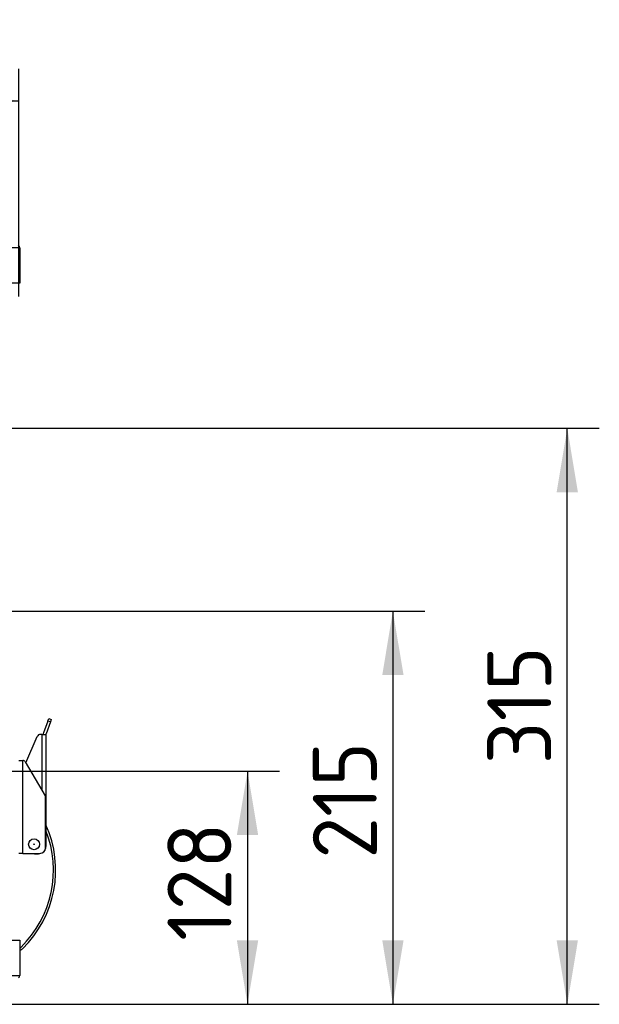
# Model space of a CAD drawing. Header units: millimetres. Extents: x 0 to 821, y 0 to 1422.
# Tile 8 of 13: x 379 to 443, y 852 to 959. Entities that reach past the tile are written whole.
import ezdxf
from ezdxf.enums import TextEntityAlignment as Align

# ---------------------------------------------------------------- set-up
doc = ezdxf.new("R2010")
doc.units = ezdxf.units.MM
for name, color, linetype in [('BURTA', 7, 'Continuous'), ('Domyślne', 7, 'Continuous'), ('DRZWI_PIANKOWE1', 7, 'Continuous')]:
    doc.layers.add(name, color=color, linetype=linetype)
doc.styles.add('SEACAD_Solid_Edge_ISO', font='seiso.ttf')
doc.dimstyles.new('ISO_(mm)', dxfattribs={"dimtxt": 7, "dimasz": 7, "dimexe": 3.5, "dimexo": 0, "dimgap": 1.75, "dimtad": 1, "dimdec": 0, "dimlfac": 5, "dimrnd": 10, "dimtxsty": 'SEACAD_Solid_Edge_ISO', "dimblk1": '_SE_FILLED', "dimblk2": '_SE_FILLED', "dimsah": 1, "dimcen": 3.5, "dimadec": 0, "dimazin": 0, "dimtfac": 0.5, "dimtdec": 4, "dimtmove": 0, "dimatfit": 3, "dimfxl": 1, "dimarcsym": 0})

# ---------------------------------------------------------------- blocks, each defined once
blk = doc.blocks.new('SE3')
at = {"layer": 'BURTA', "color": 7, "linetype": 'Continuous'}
for p, q in [((382.24, 882.53), (381.76, 881.23)), ((382.52, 882.43), (382.05, 881.13)), ((382.24, 882.53), (382.34, 882.82)), ((382.52, 882.43), (382.24, 882.53)), ((382.34, 882.82), (382.62, 882.71)), ((382.62, 882.71), (382.52, 882.43)), ((381.59, 881.07), (381.44, 881.07)), ((381.59, 881.07), (382.04, 881.07)), ((381.59, 881.07), (381.59, 874.93)), ((381.74, 881.08), (381.74, 881.07)), ((382.04, 881.08), (382.04, 881.07)), ((382.04, 881.07), (382.04, 868.82)), ((379.85, 877.94), (381.07, 880.82)), ((379.08, 878.21), (379.52, 878.21)), ((379.52, 868.05), (379.52, 878.21)), ((379.52, 878.21), (379.52, 878.21)), ((379.78, 878.06), (381.94, 874.33)), ((381.98, 868.65), (381.98, 874.18)), ((379.52, 868.05), (379.08, 868.05)), ((379.52, 868.05), (381.38, 868.05)), ((380.8, 868.02), (381.24, 868.02))]:
    blk.add_line(p, q, dxfattribs=at)
for radius in [0.6, 0.0343]:
    blk.add_circle((380.74, 869.05), radius, dxfattribs=at)
for centre, radius, start, end in [((381.44, 880.67), 0.4, 90, 157), ((382.18, 881.08), 0.447, 160, 180), ((382.18, 881.08), 0.147, 160, 180), ((379.52, 877.91), 0.3, 30, 89.8997), ((381.68, 874.18), 0.3, 0, 30), ((371.06, 866.23), 12.04, 314.3615, 24.291), ((371.06, 866.23), 11.8, 314.3615, 21.5642), ((380.8, 869.02), 1, 255.9301, 270), ((381.24, 868.82), 0.8, 270, 288.2652), ((381.38, 868.65), 0.6, 270, 0), ((381.24, 868.82), 0.8, 333.9467, 0), ((379.03, 858.08), 0.4, 289.4817, 314.3615), ((379.03, 858.08), 0.64, 282.031, 314.3615)]:
    blk.add_arc(centre, radius, start, end, dxfattribs=at)
at = {"layer": 'DRZWI_PIANKOWE1', "color": 7, "linetype": 'Continuous'}
for p, q in [((379.17, 934.27), (373.17, 934.27)), ((379.17, 934.27), (379.17, 930.43)), ((379.17, 930.43), (373.17, 930.43)), ((373.17, 858.55), (379.17, 858.55)), ((379.17, 858.55), (379.17, 854.71)), ((373.17, 854.71), (379.17, 854.71))]:
    blk.add_line(p, q, dxfattribs=at)
for centre, start, end in [((378.77, 934.27), 0, 45), ((378.77, 854.71), 315, 0)]:
    blk.add_arc(centre, 0.4, start, end, dxfattribs=at)
blk = doc.blocks.new('DMBLK4')
at = {"layer": 'Domyślne', "linetype": 'Continuous'}
for points in [[(405.24, 870.05), (404.07, 877.05), (402.91, 870.05)], [(405.24, 858.55), (402.91, 858.55), (404.07, 851.55)]]:
    blk.add_hatch(color=7, dxfattribs=at).paths.add_polyline_path(points)
at = {"layer": 'Domyślne', "color": 7, "linetype": 'Continuous'}
for p, q in [((313.48, 877.05), (407.57, 877.05)), ((404.07, 877.05), (404.07, 851.55)), ((376, 851.55), (407.57, 851.55))]:
    blk.add_line(p, q, dxfattribs=at)
at = {"layer": 'Domyślne', "color": 7, "linetype": 'Continuous', "style": 'SEACAD_Solid_Edge_ISO'}
blk.add_text('128', height=7, rotation=90, dxfattribs=at).set_placement((395.32, 858.49), align=Align.TOP_LEFT)
blk = doc.blocks.new('_SE_FILLED')
at = {"color": 0}
blk.add_line((0, 0), (-1, 0), dxfattribs=at)
blk.add_solid([(0, 0), (-1, -0.1665), (-1, 0.1665), (0, 0)], dxfattribs=at)
blk = doc.blocks.new('DMBLK5')
at = {"layer": 'Domyślne', "linetype": 'Continuous'}
for points in [[(421.13, 887.55), (419.96, 894.55), (418.8, 887.55)], [(421.13, 858.55), (418.8, 858.55), (419.96, 851.55)]]:
    blk.add_hatch(color=7, dxfattribs=at).paths.add_polyline_path(points)
at = {"layer": 'Domyślne', "color": 7, "linetype": 'Continuous'}
for p, q in [((359.08, 894.55), (423.46, 894.55)), ((419.96, 894.55), (419.96, 851.55)), ((373.17, 851.55), (423.46, 851.55))]:
    blk.add_line(p, q, dxfattribs=at)
at = {"layer": 'Domyślne', "color": 7, "linetype": 'Continuous', "style": 'SEACAD_Solid_Edge_ISO'}
blk.add_text('215', height=7, rotation=90, dxfattribs=at).set_placement((411.21, 867.48), align=Align.TOP_LEFT)
blk = doc.blocks.new('DMBLK6')
at = {"layer": 'Domyślne', "linetype": 'Continuous'}
for points in [[(440.19, 907.55), (439.03, 914.55), (437.86, 907.55)], [(440.19, 858.55), (437.86, 858.55), (439.03, 851.55)]]:
    blk.add_hatch(color=7, dxfattribs=at).paths.add_polyline_path(points)
at = {"layer": 'Domyślne', "color": 7, "linetype": 'Continuous'}
for p, q in [((314.08, 914.55), (442.53, 914.55)), ((439.03, 851.55), (439.03, 914.55)), ((373.17, 851.55), (442.53, 851.55))]:
    blk.add_line(p, q, dxfattribs=at)
at = {"layer": 'Domyślne', "color": 7, "linetype": 'Continuous', "style": 'SEACAD_Solid_Edge_ISO'}
blk.add_text('315', height=7, rotation=90, dxfattribs=at).set_placement((430.28, 877.8), align=Align.TOP_LEFT)
blk = doc.blocks.new('DMBLK7')
at = {"layer": 'Domyślne', "linetype": 'Continuous'}
for points in [[(366.08, 951.52), (359.08, 950.35), (366.08, 949.19)], [(372.06, 951.52), (372.06, 949.19), (379.06, 950.35)]]:
    blk.add_hatch(color=7, dxfattribs=at).paths.add_polyline_path(points)
at = {"layer": 'Domyślne', "color": 7, "linetype": 'Continuous'}
for p, q in [((359.08, 894.55), (359.08, 953.85)), ((379.06, 928.95), (379.06, 953.85)), ((359.08, 950.35), (379.06, 950.35))]:
    blk.add_line(p, q, dxfattribs=at)
at = {"layer": 'Domyślne', "color": 7, "linetype": 'Continuous', "style": 'SEACAD_Solid_Edge_ISO'}
blk.add_text('100', height=7, dxfattribs=at).set_placement((363.5, 959.1), align=Align.TOP_LEFT)

msp = doc.modelspace()

# ---------------------------------------------------------------- block references
at = {"layer": 'Domyślne'}
msp.add_blockref('SE3', (0, 0), dxfattribs=at)

# ---------------------------------------------------------------- dimensions: what is measured, and where the dimension line sits
at = {"layer": 'Domyślne', "color": 7, "linetype": 'Continuous'}
dim = msp.add_linear_dim(base=(379.0624, 950.3549), p1=(359.0767, 894.5484), p2=(379.0624, 928.9489), text='\\A1;<>', dimstyle='ISO_(mm)', override={"dimrnd": 0, "dimtdec": 2}, dxfattribs=at)
dim.commit()
dim.dimension.update_dxf_attribs({"geometry": 'DMBLK7', "text_midpoint": (369.0695, 950.3549), "dimtype": 160})
for base, p1, p2, override, picture, middle in [((439.0275, 914.5484), (373.1667, 851.5484), (314.0767, 914.5484), {"dimdec": 2, "dimrnd": 0, "dimtdec": 2}, 'DMBLK6', (439.0275, 883.0484)), ((419.962, 851.5484), (359.0767, 894.5484), (373.1667, 851.5484), {"dimdec": 2, "dimrnd": 0, "dimtdec": 2}, 'DMBLK5', (419.962, 873.0484)), ((404.0749224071, 851.5483701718), (313.4766968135, 877.0483701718), (376.0010245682, 851.5483701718), {"dimrnd": 0, "dimtdec": 2}, 'DMBLK4', (404.0749224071, 864.2983704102))]:
    dim = msp.add_linear_dim(base=base, p1=p1, p2=p2, angle=90, text='\\A1;<>', dimstyle='ISO_(mm)', override=override, dxfattribs=at)
    dim.commit()
    dim.dimension.update_dxf_attribs({"geometry": picture, "text_midpoint": middle, "dimtype": 160})

doc.saveas('drawing.dxf')
